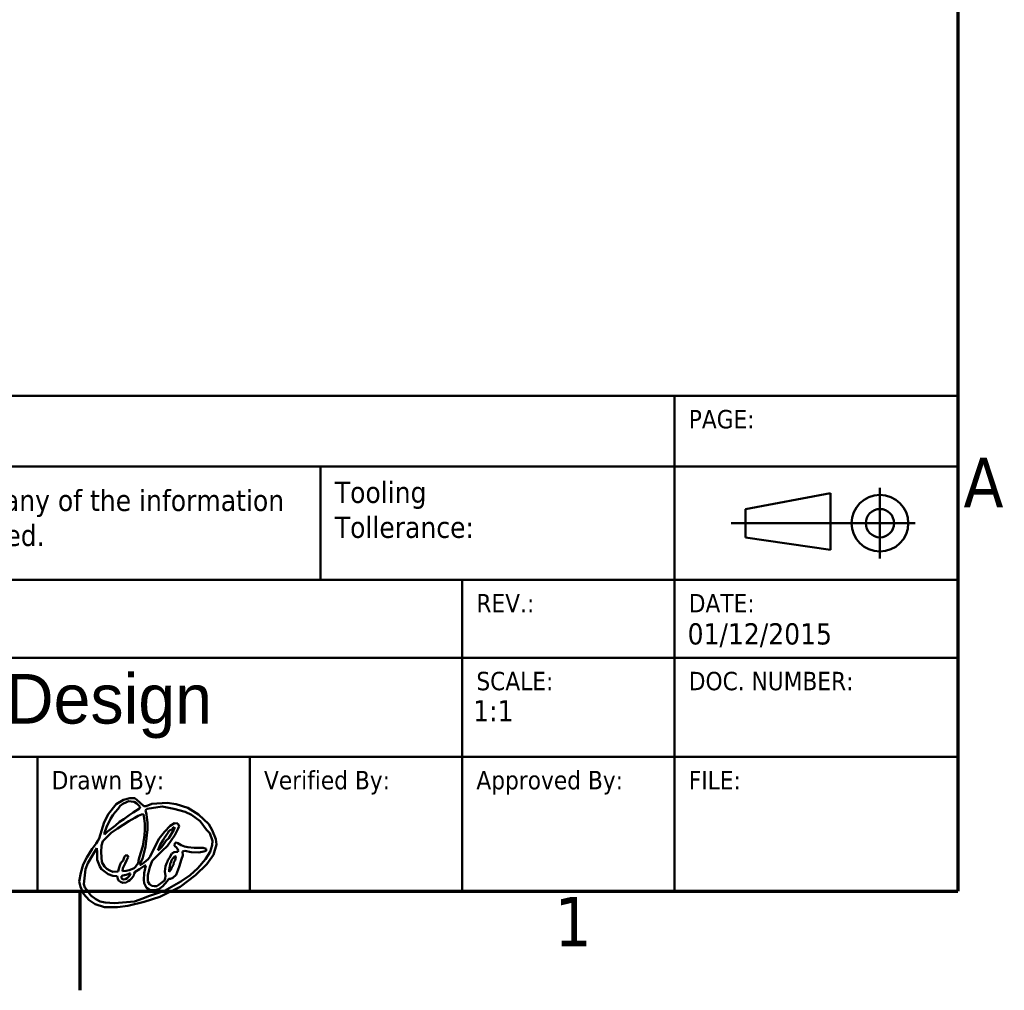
# Model space of a CAD drawing. Header units: millimetres. Extents: x -8 to 1688, y -8 to 1196.
# Tile 13 of 17: x 1383 to 1661, y 4 to 278. Entities that reach past the tile are written whole.
import ezdxf
from ezdxf.enums import TextEntityAlignment as Align

# ---------------------------------------------------------------- set-up
doc = ezdxf.new("R2010")
doc.units = ezdxf.units.MM
doc.header["$LTSCALE"] = 4
for name, color, linetype, lineweight in [('Bordo (ISO)', 7, 'Continuous', 70), ('Simbolo (ISO)', 7, 'Continuous', 25), ('Titolo (ISO)', 7, 'Continuous', 50), ('Visibile (ISO)', 7, 'Continuous', 50)]:
    doc.layers.add(name, color=color, linetype=linetype, lineweight=lineweight)
doc.styles.add('Stile testo106', font='tahoma.ttf')
doc.styles.add('Stile testo39', font='tahoma.ttf')
doc.styles.add('Stile testo96', font='txt')
doc.styles.add('Stile testo97', font='txt')
doc.styles.add('Testo nota (ISO)', font='tahoma.ttf')

# ---------------------------------------------------------------- blocks, each defined once
blk = doc.blocks.new('Bordi adel')
at = {"layer": 'Bordo (ISO)'}
for p, q in [((412, 289), (412, 8)), ((8, 8), (412, 8)), ((350, 8), (350, 1))]:
    blk.add_line(p, q, dxfattribs=at)
at = {"layer": 'Simbolo (ISO)', "char_height": 3.5, "style": 'Testo nota (ISO)'}
for s, insert, attachment_point in [('A', (412.4, 36.875), 4), ('1', (384.833, 7.6), 2)]:
    blk.add_mtext(s, dxfattribs=dict(at, insert=insert, attachment_point=attachment_point))
blk = doc.blocks.new('Cartigli ADEL system')
at = {"layer": 'Titolo (ISO)'}
for p, q in [((102.567, 128.891), (222.567, 128.891)), ((102.567, 128.891), (202.567, 128.891)), ((202.567, 128.891), (222.567, 128.891)), ((202.567, 123.891), (202.567, 128.891)), ((202.567, 128.891), (202.567, 123.891)), ((222.567, 128.891), (222.567, 93.891)), ((222.567, 128.891), (222.567, 123.891)), ((202.567, 123.891), (102.567, 123.891)), ((102.567, 123.891), (177.567, 123.891)), ((202.567, 123.891), (177.567, 123.891)), ((177.567, 123.891), (177.567, 115.891)), ((177.567, 123.891), (177.567, 115.891)), ((222.567, 123.891), (202.567, 123.891)), ((202.567, 123.891), (222.567, 123.891)), ((202.567, 115.891), (202.567, 123.891)), ((202.567, 115.891), (202.567, 123.891)), ((222.567, 123.891), (222.567, 115.891)), ((217.067, 122.391), (217.067, 117.391)), ((207.567, 120.891), (213.567, 122.017)), ((213.567, 122.017), (213.567, 118.017)), ((207.567, 118.891), (207.567, 120.891)), ((206.567, 119.891), (214.567, 119.891)), ((214.567, 119.891), (219.567, 119.891)), ((213.567, 118.017), (207.567, 118.891)), ((177.567, 115.891), (102.567, 115.891)), ((102.567, 115.891), (187.567, 115.891)), ((177.567, 115.891), (202.567, 115.891)), ((202.567, 115.891), (187.567, 115.891)), ((187.567, 115.891), (187.567, 110.391)), ((187.567, 115.891), (187.567, 110.391)), ((222.567, 115.891), (202.567, 115.891)), ((202.567, 115.891), (222.567, 115.891)), ((202.567, 110.391), (202.567, 115.891)), ((202.567, 110.391), (202.567, 115.891)), ((222.567, 115.891), (222.567, 110.391)), ((187.567, 110.391), (102.567, 110.391)), ((102.567, 110.391), (187.567, 110.391)), ((202.567, 110.391), (187.567, 110.391)), ((187.567, 110.391), (187.567, 103.391)), ((187.567, 110.391), (202.567, 110.391)), ((187.567, 110.391), (187.567, 103.391)), ((202.567, 110.391), (222.567, 110.391)), ((202.567, 103.391), (202.567, 110.391)), ((222.567, 110.391), (202.567, 110.391)), ((202.567, 103.391), (202.567, 110.391)), ((222.567, 110.391), (222.567, 103.391)), ((187.567, 103.391), (102.567, 103.391)), ((172.567, 103.391), (157.567, 103.391)), ((157.567, 103.391), (157.567, 93.891)), ((187.567, 103.391), (172.567, 103.391)), ((172.567, 103.391), (172.567, 93.891)), ((172.567, 93.891), (172.567, 103.391)), ((202.567, 103.391), (187.567, 103.391)), ((187.567, 103.391), (187.567, 93.891)), ((187.567, 93.891), (187.567, 103.391)), ((187.567, 103.391), (202.567, 103.391)), ((222.567, 103.391), (202.567, 103.391)), ((202.567, 103.391), (222.567, 103.391)), ((202.567, 93.891), (202.567, 103.391)), ((202.567, 93.891), (202.567, 103.391)), ((222.567, 103.391), (222.567, 93.891)), ((222.567, 93.891), (102.567, 93.891)), ((157.567, 93.891), (172.567, 93.891)), ((172.567, 93.891), (187.567, 93.891)), ((187.567, 93.891), (202.567, 93.891)), ((222.567, 93.891), (202.567, 93.891))]:
    blk.add_line(p, q, dxfattribs=at)
for radius in [2, 1]:
    blk.add_circle((217.067, 119.891), radius, dxfattribs=at)
at = {"layer": 'Titolo (ISO)', "char_height": 1.3, "attachment_point": 1, "style": 'Testo nota (ISO)'}
for s, insert in [('\\fTahoma|b0|i0;\\H1.3000;PAGE:', (203.567, 127.891)), ('\\fTahoma|b0|i0;\\H1.3000;REV.:', (188.567, 114.891)), ('\\fTahoma|b0|i0;\\H1.3000;DATE:', (203.567, 114.891)), ('\\fTahoma|b0|i0;\\H1.3000;SCALE:', (188.567, 109.391)), ('\\fTahoma|b0|i0;\\H1.3000;DOC. NUMBER:', (203.567, 109.391)), ('\\fTahoma|b0|i0;\\H1.3000;Drawn By:', (158.567, 102.391)), ('\\fTahoma|b0|i0;\\H1.3000;Verified By:', (173.567, 102.391)), ('\\fTahoma|b0|i0;\\H1.3000;Approved By:', (188.567, 102.391)), ('\\fTahoma|b0|i0;\\H1.3000;FILE:', (203.567, 102.391))]:
    blk.add_mtext(s, dxfattribs=dict(at, insert=insert))
at = {"layer": 'Titolo (ISO)', "char_height": 1.5, "attachment_point": 1, "line_spacing_factor": 0.987884, "style": 'Testo nota (ISO)'}
for s, insert, width in [('\\fTahoma|b0|i0;\\H1.5000;Any disclosure, use or duplication of this document or of any of the information contained herein is expressly prohibited. All rights reserved.', (104.567, 122.253), 72.265), ('\\fTahoma|b0|i0;\\H1.5000;Tooling\\PTollerance:', (178.567, 122.824), 20.2373)]:
    blk.add_mtext(s, dxfattribs=dict(at, insert=insert, width=width))
at = {"layer": 'Titolo (ISO)'}
for tag, height, style, p in [('Materiale', 2.5, 'Stile testo39', (124.567, 127.891)), ('Pagina', 1.5, 'Stile testo106', (209.567, 127.891)), ('Tolleranza', 1.5, 'Stile testo106', (190.067, 120.891)), ('Revisione', 1.5, 'Stile testo106', (188.567, 112.891)), ('N._Documento', 1.5, 'Stile testo106', (203.567, 107.391)), ('Disegnatore', 1.5, 'Stile testo106', (158.567, 99.891)), ('Verifica', 1.5, 'Stile testo106', (173.567, 99.891)), ('Approvazione', 1.5, 'Stile testo106', (188.567, 99.891)), ('File', 1.5, 'Stile testo106', (203.567, 99.891))]:
    blk.add_attdef(tag, text='', height=height, dxfattribs=dict(at, style=style)).set_placement(p, align=Align.TOP_LEFT)
for tag, p, height, style in [('Descrizione_001', (117.455, 112.341), 2.5, 'Stile testo96'), ('Data_001', (203.484, 111.324), 1.5, 'Stile testo106'), ('Titolo_001', (112.41, 105.734), 3.5, 'Stile testo97'), ('Scala_001', (188.339, 105.886), 1.5, 'Stile testo106')]:
    blk.add_attdef(tag, p, '', height=height, dxfattribs=dict(at, style=style))

msp = doc.modelspace()

# ---------------------------------------------------------------- linework, layer by layer
at = {"layer": 'Visibile (ISO)'}
for p, q in [((1408.024, 53.844), (1410.271, 56.572)), ((1410.271, 56.572), (1412.27, 57.847)), ((1410.795, 55.28), (1411.403, 56.12)), ((1411.403, 56.12), (1412.104, 56.65)), ((1412.104, 56.65), (1413.131, 57.148)), ((1412.27, 57.847), (1414.099, 58.272)), ((1413.131, 57.148), (1413.765, 57.413)), ((1413.765, 57.413), (1414.475, 57.4)), ((1414.099, 58.272), (1415.503, 58.272)), ((1414.475, 57.4), (1415.352, 57.266)), ((1415.352, 57.266), (1416.058, 56.789)), ((1415.503, 58.272), (1416.842, 57.21)), ((1416.058, 56.789), (1416.687, 56.135)), ((1416.687, 56.135), (1417, 55.817)), ((1417, 55.817), (1416.841, 55.375)), ((1416.842, 57.21), (1418.012, 56.041)), ((1418.012, 56.041), (1418.714, 56.041)), ((1418.714, 56.041), (1420.309, 56.679)), ((1419.004, 55.24), (1423.247, 55.931)), ((1420.309, 56.679), (1424.629, 56.988)), ((1423.247, 55.931), (1426.568, 55.313)), ((1424.629, 56.988), (1427.166, 56.623)), ((1427.166, 56.623), (1430.499, 55.549)), ((1406.859, 51.531), (1408.024, 53.844)), ((1408.646, 52.463), (1409.284, 53.474)), ((1409.284, 53.474), (1409.939, 54.315)), ((1409.939, 54.315), (1410.795, 55.28)), ((1413.886, 53.478), (1412.37, 52.358)), ((1415.007, 54.224), (1413.886, 53.478)), ((1416.841, 55.375), (1415.007, 54.224)), ((1415.527, 52.704), (1416.491, 53.306)), ((1416.491, 53.306), (1417.438, 53.685)), ((1417.438, 53.685), (1417.954, 53.753)), ((1417.954, 53.753), (1418.176, 52.569)), ((1418.494, 54.916), (1419.004, 55.24)), ((1418.842, 53.713), (1418.494, 54.916)), ((1419.073, 51.284), (1418.842, 53.713)), ((1426.568, 55.313), (1429.707, 54.479)), ((1429.707, 54.479), (1431.544, 53.578)), ((1430.499, 55.549), (1433.495, 53.698)), ((1431.544, 53.578), (1433.919, 51.793)), ((1433.495, 53.698), (1436.366, 50.938)), ((1405.392, 46.867), (1406.859, 51.531)), ((1406.964, 48.541), (1407.473, 50.092)), ((1407.473, 50.092), (1408.646, 52.463)), ((1410.052, 50.575), (1407.821, 48.866)), ((1411.205, 51.589), (1410.052, 50.575)), ((1410.587, 49.711), (1412.171, 50.743)), ((1412.37, 52.358), (1411.205, 51.589)), ((1412.171, 50.743), (1413.771, 51.775)), ((1413.771, 51.775), (1415.527, 52.704)), ((1418.176, 52.569), (1418.332, 51.158)), ((1418.332, 51.158), (1418.378, 49.313)), ((1419.073, 49.41), (1419.073, 51.284)), ((1425.448, 50.518), (1423.846, 48.757)), ((1426.685, 51.273), (1425.448, 50.518)), ((1426.268, 49.776), (1426.759, 50.123)), ((1427.697, 51.104), (1426.685, 51.273)), ((1426.759, 50.123), (1426.753, 49.756)), ((1428.034, 50.35), (1427.697, 51.104)), ((1427.719, 49.687), (1428.034, 50.35)), ((1433.919, 51.793), (1435.718, 49.356)), ((1436.366, 50.938), (1437.308, 49.222)), ((1406.458, 46.104), (1407.626, 47.303)), ((1407.821, 48.866), (1406.921, 48.01)), ((1406.921, 48.01), (1406.964, 48.541)), ((1407.626, 47.303), (1408.866, 48.541)), ((1408.866, 48.541), (1410.587, 49.711)), ((1418.268, 47.827), (1417.949, 45.978)), ((1418.378, 49.313), (1418.268, 47.827)), ((1418.557, 44.524), (1419.073, 49.41)), ((1423.846, 48.757), (1422.426, 46.858)), ((1423.838, 47.037), (1424.255, 47.683)), ((1424.255, 47.683), (1424.931, 48.558)), ((1424.699, 44.856), (1426.808, 47.843)), ((1424.931, 48.558), (1425.003, 48.846)), ((1425.003, 48.846), (1425.475, 49.232)), ((1426.525, 49.358), (1425.093, 47.011)), ((1425.475, 49.232), (1425.914, 49.481)), ((1425.914, 49.481), (1426.268, 49.776)), ((1426.753, 49.756), (1426.525, 49.358)), ((1426.808, 47.843), (1427.719, 49.687)), ((1435.718, 49.356), (1436.665, 48.362)), ((1436.665, 48.362), (1437.416, 46.264)), ((1437.308, 49.222), (1438.402, 46.712)), ((1403.473, 43.994), (1404.605, 45.487)), ((1404.605, 45.487), (1405.048, 46.205)), ((1405.048, 46.205), (1405.392, 46.867)), ((1405.997, 42.997), (1406.094, 44.89)), ((1406.094, 44.89), (1406.458, 46.104)), ((1417.805, 44.701), (1416.716, 41.45)), ((1417.665, 41.172), (1418.557, 44.524)), ((1417.949, 45.978), (1417.805, 44.701)), ((1422.426, 46.858), (1421.007, 44.203)), ((1422.246, 44.196), (1422.672, 45.097)), ((1422.672, 45.097), (1423.482, 46.398)), ((1423.373, 44.886), (1423.02, 44.406)), ((1423.182, 43.318), (1424.699, 44.856)), ((1423.748, 45.472), (1423.373, 44.886)), ((1423.482, 46.398), (1423.838, 47.037)), ((1424.38, 46.291), (1423.748, 45.472)), ((1425.093, 47.011), (1424.38, 46.291)), ((1426.784, 45.565), (1426.732, 44.85)), ((1426.732, 44.85), (1427.308, 44.354)), ((1427.146, 45.786), (1426.784, 45.565)), ((1427.695, 45.576), (1427.146, 45.786)), ((1428.582, 45.005), (1427.695, 45.576)), ((1429.516, 44.655), (1428.582, 45.005)), ((1430.434, 44.488), (1429.516, 44.655)), ((1437.399, 44.989), (1436.795, 43.128)), ((1437.416, 46.264), (1437.399, 44.989)), ((1438.61, 45.221), (1437.753, 42.304)), ((1438.402, 46.712), (1438.61, 45.221)), ((1401.984, 41.535), (1403.473, 43.994)), ((1402.236, 39.883), (1403.71, 42.465)), ((1403.71, 42.465), (1404.753, 44.182)), ((1404.753, 44.182), (1404.858, 42.993)), ((1404.858, 42.993), (1404.858, 40.909)), ((1406.143, 40.255), (1405.997, 42.997)), ((1412.766, 42.097), (1412.462, 41.534)), ((1413.569, 42.131), (1412.766, 42.097)), ((1413.614, 41.584), (1413.569, 42.131)), ((1419.862, 41.847), (1419.289, 41.023)), ((1421.007, 44.203), (1419.862, 41.847)), ((1420.45, 40.548), (1423.182, 43.318)), ((1422.02, 43.572), (1422.246, 44.196)), ((1422.411, 43.82), (1422.02, 43.572)), ((1423.02, 44.406), (1422.411, 43.82)), ((1425.984, 42.63), (1425.306, 41.427)), ((1426.665, 43.072), (1425.984, 42.63)), ((1426.357, 41.298), (1426.782, 41.862)), ((1427.143, 43.164), (1426.665, 43.072)), ((1426.782, 41.862), (1427.067, 41.789)), ((1427.067, 41.789), (1427.028, 41.153)), ((1427.654, 43.146), (1427.143, 43.164)), ((1427.308, 44.354), (1427.63, 43.808)), ((1427.63, 43.808), (1427.812, 43.463)), ((1427.812, 43.463), (1427.654, 43.146)), ((1428.714, 41.044), (1429.034, 42.052)), ((1428.966, 43.22), (1429.67, 43.413)), ((1429.034, 42.052), (1428.966, 43.22)), ((1429.67, 43.413), (1431.411, 43.005)), ((1432.227, 44.219), (1430.434, 44.488)), ((1431.411, 43.005), (1433.584, 42.982)), ((1433.512, 44.219), (1432.227, 44.219)), ((1434.797, 44.249), (1433.512, 44.219)), ((1433.584, 42.982), (1434.962, 43.192)), ((1435.633, 43.95), (1434.797, 44.249)), ((1434.962, 43.192), (1435.626, 43.419)), ((1436.795, 43.128), (1435.503, 41.083)), ((1435.626, 43.419), (1435.633, 43.95)), ((1437.753, 42.304), (1435.889, 39.634)), ((1400.207, 37.241), (1400.901, 39.56)), ((1400.901, 39.56), (1401.984, 41.535)), ((1401.593, 38.255), (1402.236, 39.883)), ((1404.858, 40.909), (1405.231, 39.9)), ((1405.231, 39.9), (1405.636, 39.025)), ((1405.636, 39.025), (1406.126, 38.243)), ((1406.92, 38.969), (1406.143, 40.255)), ((1407.577, 38.338), (1406.92, 38.969)), ((1411.26, 39.269), (1411.003, 38.447)), ((1411.575, 40.034), (1411.26, 39.269)), ((1412.192, 40.683), (1411.575, 40.034)), ((1412.127, 38.552), (1412.746, 39.86)), ((1412.462, 41.534), (1412.192, 40.683)), ((1412.746, 39.86), (1413.184, 40.7)), ((1413.184, 40.7), (1413.614, 41.584)), ((1416.063, 39.503), (1415.706, 38.931)), ((1416.403, 39.931), (1416.063, 39.503)), ((1416.555, 40.557), (1416.403, 39.931)), ((1416.716, 41.45), (1416.555, 40.557)), ((1416.808, 38.193), (1418.289, 39.228)), ((1416.885, 39.49), (1417.206, 40.337)), ((1417.229, 39.49), (1416.885, 39.49)), ((1417.206, 40.337), (1417.665, 41.172)), ((1418.099, 40.131), (1417.229, 39.49)), ((1419.289, 41.023), (1418.099, 40.131)), ((1418.289, 39.228), (1418.624, 39.228)), ((1418.624, 39.228), (1418.433, 38.416)), ((1419.727, 38.819), (1420.45, 40.548)), ((1424.187, 39.061), (1423.993, 37.588)), ((1424.467, 39.814), (1424.187, 39.061)), ((1424.714, 40.394), (1424.467, 39.814)), ((1424.865, 40.76), (1424.714, 40.394)), ((1425.306, 41.427), (1424.865, 40.76)), ((1425.19, 37.911), (1425.349, 38.967)), ((1425.349, 38.967), (1425.472, 39.701)), ((1425.472, 39.701), (1425.773, 40.297)), ((1425.773, 40.297), (1425.884, 40.731)), ((1425.884, 40.731), (1426.357, 41.298)), ((1426.478, 39.465), (1425.928, 38.782)), ((1426.572, 40.227), (1426.478, 39.465)), ((1426.894, 40.76), (1426.572, 40.227)), ((1427.028, 41.153), (1426.894, 40.76)), ((1428.002, 38.877), (1428.714, 41.044)), ((1435.889, 39.634), (1432.683, 36.526)), ((1435.503, 41.083), (1433.278, 38.551)), ((1399.823, 34.739), (1400.207, 37.241)), ((1401.069, 33.975), (1401.593, 38.255)), ((1406.126, 38.243), (1406.88, 37.669)), ((1406.88, 37.669), (1407.99, 36.806)), ((1408.423, 37.857), (1407.577, 38.338)), ((1407.99, 36.806), (1409.33, 36.393)), ((1409.33, 37.521), (1408.423, 37.857)), ((1410.816, 37.547), (1409.33, 37.521)), ((1409.33, 36.393), (1410.531, 36.258)), ((1410.531, 36.258), (1410.686, 35.53)), ((1411.003, 38.447), (1410.816, 37.547)), ((1411.706, 36.288), (1412.159, 36.441)), ((1411.764, 35.701), (1411.706, 36.288)), ((1412.022, 37.644), (1412.127, 38.552)), ((1413.104, 37.76), (1412.022, 37.644)), ((1412.159, 36.441), (1413.092, 36.658)), ((1413.092, 36.658), (1413.634, 36.837)), ((1413.9, 37.957), (1413.104, 37.76)), ((1413.986, 36.384), (1413.609, 36.02)), ((1413.634, 36.837), (1414.011, 37.028)), ((1414.651, 38.243), (1413.9, 37.957)), ((1414.184, 36.69), (1413.986, 36.384)), ((1414.011, 37.028), (1414.254, 37.028)), ((1414.254, 37.028), (1414.184, 36.69)), ((1414.645, 35.7), (1415.2, 36.446)), ((1415.303, 38.484), (1414.651, 38.243)), ((1415.2, 36.446), (1415.304, 37.054)), ((1415.706, 38.931), (1415.303, 38.484)), ((1415.304, 37.054), (1415.556, 37.47)), ((1415.556, 37.47), (1416.808, 38.193)), ((1418.178, 37.143), (1418.05, 35.248)), ((1418.433, 38.416), (1418.178, 37.143)), ((1419.167, 36.537), (1419.727, 38.819)), ((1419.209, 34.791), (1419.167, 36.537)), ((1423.993, 37.588), (1424.165, 36.324)), ((1424.165, 36.324), (1424.112, 35.638)), ((1425.237, 37.526), (1425.19, 37.911)), ((1425.716, 38.076), (1425.237, 37.526)), ((1425.928, 38.782), (1425.716, 38.076)), ((1426.196, 35.773), (1427.223, 36.653)), ((1427.223, 36.653), (1428.002, 38.877)), ((1432.683, 36.526), (1428.353, 33.225)), ((1431.174, 36.55), (1428.506, 34.782)), ((1433.278, 38.551), (1431.174, 36.55)), ((1400.162, 33.197), (1399.823, 34.739)), ((1401.376, 33.022), (1401.069, 33.975)), ((1410.686, 35.53), (1410.902, 35.044)), ((1410.902, 35.044), (1411.415, 34.7)), ((1411.415, 34.7), (1412.077, 34.397)), ((1411.949, 35.529), (1411.764, 35.701)), ((1412.332, 35.344), (1411.949, 35.529)), ((1412.077, 34.397), (1413.015, 34.451)), ((1412.862, 35.439), (1412.332, 35.344)), ((1413.36, 35.695), (1412.862, 35.439)), ((1413.015, 34.451), (1413.589, 34.815)), ((1413.609, 36.02), (1413.36, 35.695)), ((1413.589, 34.815), (1414.08, 35.154)), ((1414.08, 35.154), (1414.645, 35.7)), ((1418.05, 35.248), (1418.146, 34.262)), ((1418.146, 34.262), (1418.847, 33.004)), ((1419.63, 34.038), (1419.209, 34.791)), ((1420.317, 33.507), (1419.63, 34.038)), ((1420.954, 33.412), (1420.317, 33.507)), ((1421.739, 33.457), (1420.954, 33.412)), ((1422.38, 33.892), (1421.739, 33.457)), ((1422.288, 32.558), (1423.411, 33.418)), ((1423.12, 34.494), (1422.38, 33.892)), ((1423.852, 35.058), (1423.12, 34.494)), ((1423.411, 33.418), (1424.66, 34.803)), ((1428.506, 34.782), (1423.851, 32.091)), ((1424.112, 35.638), (1423.852, 35.058)), ((1424.66, 34.803), (1425.157, 35.547)), ((1425.157, 35.547), (1425.564, 35.48)), ((1425.564, 35.48), (1426.196, 35.773)), ((1400.987, 31.265), (1400.162, 33.197)), ((1402.611, 29.488), (1400.987, 31.265)), ((1401.924, 32.375), (1401.376, 33.022)), ((1403.041, 30.822), (1401.924, 32.375)), ((1404.497, 29.786), (1403.041, 30.822)), ((1419.391, 30.624), (1417.736, 29.962)), ((1418.847, 33.004), (1419.85, 32.319)), ((1423.851, 32.091), (1419.391, 30.624)), ((1419.85, 32.319), (1421.252, 32.288)), ((1421.252, 32.288), (1422.288, 32.558)), ((1428.353, 33.225), (1422.581, 30.436)), ((1404.338, 28.354), (1402.611, 29.488)), ((1406.916, 27.53), (1404.338, 28.354)), ((1405.689, 29.058), (1404.497, 29.786)), ((1407.167, 28.771), (1405.689, 29.058)), ((1409.727, 28.595), (1407.167, 28.771)), ((1415.439, 29.136), (1409.727, 28.595)), ((1413.512, 27.86), (1410.625, 27.451)), ((1418.127, 29.041), (1413.512, 27.86)), ((1417.736, 29.962), (1415.439, 29.136)), ((1422.581, 30.436), (1418.127, 29.041)), ((1410.625, 27.451), (1406.916, 27.53))]:
    msp.add_line(p, q, dxfattribs=at)

# ---------------------------------------------------------------- block references
at = {"xscale": 4, "yscale": 4, "zscale": 4}
msp.add_blockref('Bordi adel', (0, 0), dxfattribs=at)
ref = msp.add_blockref('Cartigli ADEL system', (757.731, -343.565), dxfattribs=dict(xscale=4, yscale=4, zscale=4))
ref.add_attrib('Titolo_001', 'Complete Assembly Design', (1207.37, 79.37), dxfattribs={"layer": 'Titolo (ISO)', "height": 14, "style": 'Stile testo97'})
ref.add_attrib('Data_001', '01/12/2015', (1571.666, 101.73), dxfattribs={"layer": 'Titolo (ISO)', "height": 6, "style": 'Stile testo106'})
ref.add_attrib('Scala_001', '1:1', (1511.089, 79.98), dxfattribs={"layer": 'Titolo (ISO)', "height": 6, "style": 'Stile testo106'})

doc.saveas('drawing.dxf')
